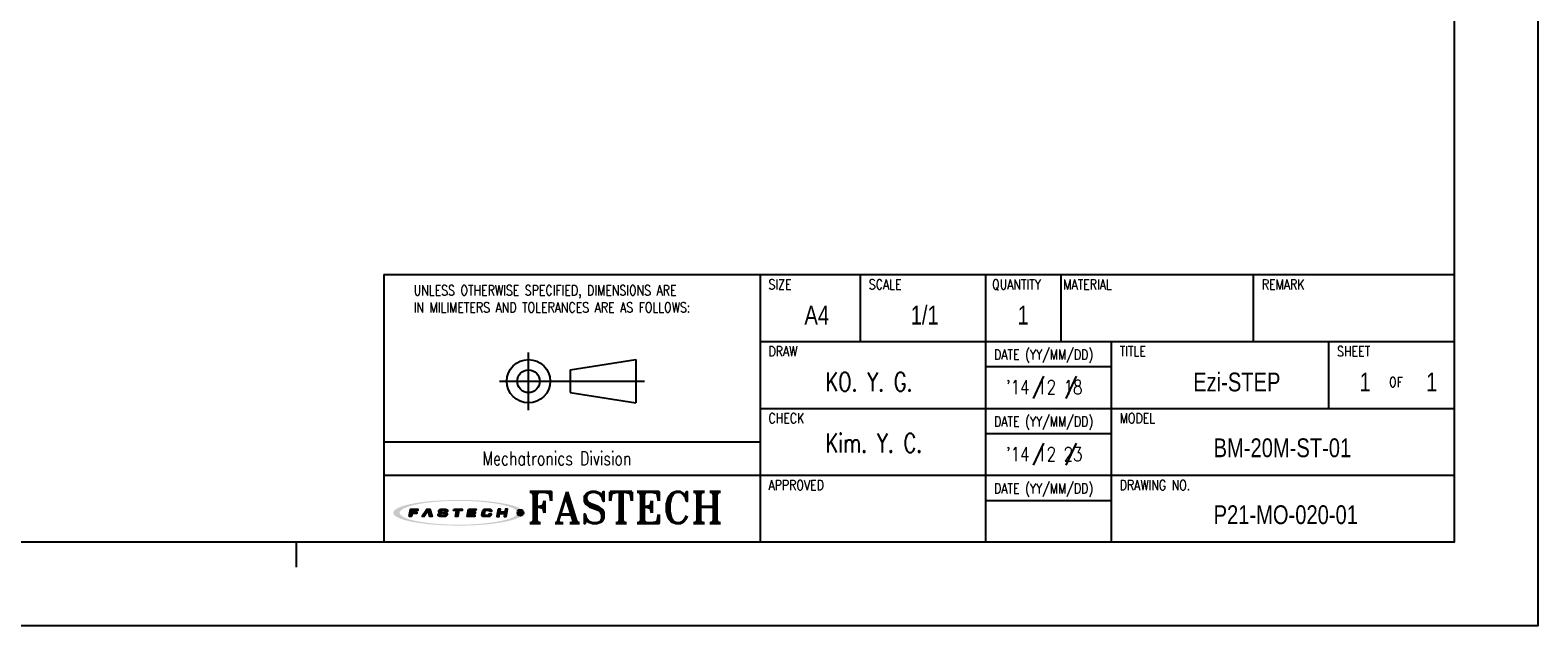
# Model space of a CAD drawing. Header units: millimetres. Extents: x 0 to 297, y 0 to 210.
# Tile 2 of 3: x 117 to 297, y 0 to 71. Entities that reach past the tile are written whole.
import ezdxf

# ---------------------------------------------------------------- set-up
doc = ezdxf.new("R2010")
doc.units = ezdxf.units.MM
for name, color, linetype in [('DIM', 3, 'Continuous'), ('LAYER_2', 1, 'Continuous'), ('LAYER_4', 3, 'Continuous'), ('SHEET', 1, 'Continuous')]:
    doc.layers.add(name, color=color, linetype=linetype)
doc.styles.add('SHB', font='romans.shx', dxfattribs={"width": 0.75, "bigfont": 'whgtxt.shx'})
doc.styles.add('SHEET1', font='ROMANS.SHX', dxfattribs={"width": 0.8, "height": 3})
doc.styles.add('SHEET2', font='txt', dxfattribs={"width": 0.8, "height": 3})
doc.styles.add('SHEET3', font='ROMANT.SHX', dxfattribs={"height": 3})

# ---------------------------------------------------------------- blocks, each defined once
blk = doc.blocks.new('AI9-BLK2')
at = {"layer": 'LAYER_4'}
h = blk.add_hatch(color=12, dxfattribs=at)
edge = h.paths.add_edge_path()
edge.add_spline(control_points=[(66.5, 0), (66.5, -3.5), (61.3, -5.3), (58.7, -6.3), (52, -8.8), (44.8, -10), (37.7, -11), (17.3, -13.9), (-3.7, -14.1), (-24.3, -12.5), (-32.9, -11.8), (-41.6, -10.8), (-50, -8.9), (-54.9, -7.7), (-60.6, -6.4), (-64.7, -3.2), (-73, 3.4), (-52.4, 8.3), (-49.2, 9), (-40.6, 10.9), (-31.8, 11.9), (-23.1, 12.6), (-12.4, 13.4), (-1.5, 13.6), (9.2, 13.3), (19.1, 13), (29, 12.3), (38.8, 10.9), (45.7, 9.9), (52.7, 8.7), (59.3, 6.1), (61.8, 5.2), (66.5, 3.3), (66.5, 0), (66.6, -0.8), (73.6, -0.7), (73.6, 0), (73.5, 3.5), (68.7, 5.4), (66.1, 6.4), (59.6, 9), (52.6, 10.3), (45.8, 11.3), (24.9, 14.6), (3.4, 15.1), (-17.7, 14), (-27.4, 13.6), (-37.2, 12.7), (-46.8, 11.2), (-53.5, 10.1), (-60.4, 8.7), (-66.7, 6.1), (-69.1, 5.1), (-73.9, 3.1), (-73.6, -0.3), (-73.4, -3.7), (-68.1, -5.6), (-65.5, -6.6), (-58.9, -9.2), (-51.8, -10.4), (-44.8, -11.5), (-35, -13), (-25, -13.7), (-15.1, -14.2), (5.8, -15), (27.1, -14.4), (47.8, -11), (54.2, -9.9), (60.6, -8.6), (66.6, -6.1), (69.1, -5.1), (73.5, -3.2), (73.6, 0), (73.6, 0.8), (66.6, 0.9), (66.5, 0)], knot_values=[0, 0, 0, 0, 1, 1, 1, 2, 2, 2, 3, 3, 3, 4, 4, 4, 5, 5, 5, 6, 6, 6, 7, 7, 7, 8, 8, 8, 9, 9, 9, 10, 10, 10, 11, 11, 11, 12, 12, 12, 13, 13, 13, 14, 14, 14, 15, 15, 15, 16, 16, 16, 17, 17, 17, 18, 18, 18, 19, 19, 19, 20, 20, 20, 21, 21, 21, 22, 22, 22, 23, 23, 23, 24, 24, 24, 25, 25, 25, 25], degree=3, periodic=0)
blk = doc.blocks.new('AI9-BLK1')
at = {"layer": 'LAYER_4', "color": 7}
blk.add_blockref('AI9-BLK2', (0, 0), dxfattribs=at)
blk = doc.blocks.new('AI9-BLK3')
at = {"layer": 'LAYER_2'}
for points in [[(-55.6, -4.3), (-54.1, 4.2), (-45.8, 4.1), (-46, 2.8), (-51.9, 2.8), (-52.2, 0.7), (-46.8, 0.6), (-47, -0.8), (-52.4, -0.8), (-53.1, -4.3)], [(-41.4, -4.2), (-35.7, 4.2), (-32.1, 4.2), (-29.5, -4.1), (-32.2, -4.1), (-34.2, 2.7), (-38.7, -4.2)], [(-5.3, 4.2), (4.3, 4.1), (4.1, 2.7), (0.4, 2.7), (-0.8, -4.2), (-3.2, -4.2), (-2.1, 2.7), (-5.6, 2.7)], [(11.4, 4.2), (20, 4.1), (19.8, 2.8), (13.7, 2.8), (13.4, 0.8), (19, 0.7), (18.8, -0.6), (13.1, -0.6), (12.7, -2.7), (18.7, -2.8), (18.5, -4.2), (9.9, -4.2)], [(45, 4.2), (43.5, -4.1), (46, -4.2), (46.6, -0.6), (52.3, -0.7), (51.7, -4.2), (54.1, -4.2), (55.6, 4.2), (53.1, 4.2), (52.5, 0.8), (46.9, 0.8), (47.5, 4.2)]]:
    blk.add_hatch(color=12, dxfattribs=at).paths.add_polyline_path(points)
h = blk.add_hatch(color=12, dxfattribs=at)
edge = h.paths.add_edge_path()
edge.add_spline(control_points=[(-15.2, -1.5), (-15.2, -2.9), (-16.3, -2.9), (-17.5, -2.9), (-17.7, -2.9), (-18.2, -2.9), (-18.5, -2.9), (-20, -2.9), (-20.4, -2.7), (-20.4, -2.1), (-20.4, -1.9), (-20.4, -1.4), (-20.4, -1.4), (-20.4, -1.4), (-22.9, -1.4), (-22.9, -1.4), (-22.9, -1.4), (-22.9, -2.3), (-22.9, -2.5), (-22.9, -3.9), (-21.3, -4.3), (-19.8, -4.3), (-19.5, -4.3), (-17.1, -4.3), (-16.9, -4.3), (-14.1, -4.3), (-12.8, -3.1), (-12.8, -1.8), (-12.8, -1.7), (-12.8, -1.1), (-12.8, -1), (-12.8, 0.2), (-14.1, 0.7), (-16.1, 0.7), (-16.3, 0.7), (-17.5, 0.7), (-17.7, 0.7), (-19.1, 0.7), (-19.7, 0.9), (-19.6, 1.9), (-19.5, 2.9), (-18.4, 2.9), (-17.8, 2.9), (-17.6, 2.9), (-16.5, 2.9), (-16.2, 2.9), (-15, 2.9), (-14.8, 2.6), (-14.8, 2.3), (-14.8, 2.1), (-14.9, 1.7), (-14.9, 1.7), (-14.9, 1.7), (-12.3, 1.6), (-12.3, 1.6), (-12.3, 1.6), (-12.3, 2.6), (-12.3, 2.8), (-12.3, 3.9), (-14.1, 4.3), (-15.7, 4.3), (-16.8, 4.3), (-17.9, 4.3), (-18.2, 4.3), (-20.4, 4.3), (-22, 3.6), (-22.1, 2), (-22.1, 1.8), (-22.1, 1.3), (-22.1, 1.1), (-22.2, -0.1), (-20.7, -0.6), (-19.2, -0.6), (-19, -0.6), (-17.3, -0.7), (-17.1, -0.7), (-15.5, -0.7), (-15.2, -1.1), (-15.2, -1.5)], knot_values=[0, 0, 0, 0, 1, 1, 1, 2, 2, 2, 3, 3, 3, 4, 4, 4, 5, 5, 5, 6, 6, 6, 7, 7, 7, 8, 8, 8, 9, 9, 9, 10, 10, 10, 11, 11, 11, 12, 12, 12, 13, 13, 13, 14, 14, 14, 15, 15, 15, 16, 16, 16, 17, 17, 17, 18, 18, 18, 19, 19, 19, 20, 20, 20, 21, 21, 21, 22, 22, 22, 23, 23, 23, 24, 24, 24, 25, 25, 25, 26, 26, 26, 26], degree=3, periodic=0)
h = blk.add_hatch(color=12, dxfattribs=at)
edge = h.paths.add_edge_path()
edge.add_spline(control_points=[(35, 1.4), (35, 1.4), (37.4, 1.4), (37.4, 1.4), (37.4, 1.4), (37.5, 2), (37.5, 2.4), (37.5, 3.1), (37.3, 4.2), (34.5, 4.2), (34.2, 4.2), (32.2, 4.2), (31.6, 4.2), (28.5, 4.3), (27.4, 2.7), (27.2, 1.5), (27.1, 1), (26.8, -0.6), (26.7, -1.2), (26.5, -2.6), (26.6, -4.3), (30.1, -4.3), (30.5, -4.3), (31.7, -4.3), (32.2, -4.3), (34.9, -4.3), (36.6, -4), (36.9, -2.3), (36.9, -1.9), (37, -1.1), (37, -1.1), (37, -1.1), (34.6, -1.1), (34.6, -1.1), (34.6, -1.1), (34.6, -1.6), (34.6, -1.7), (34.4, -2.5), (33.8, -2.8), (32.5, -2.8), (32.2, -2.8), (31.2, -2.8), (30.8, -2.8), (29.4, -2.8), (29.1, -2.3), (29.2, -1.4), (29.2, -1), (29.5, 0.7), (29.5, 1.1), (29.8, 2.5), (30.7, 2.8), (31.7, 2.8), (32.2, 2.8), (33.4, 2.8), (33.7, 2.8), (34.7, 2.8), (35.1, 2.5), (35.1, 1.9), (35, 1.7), (35, 1.4), (35, 1.4)], knot_values=[0, 0, 0, 0, 1, 1, 1, 2, 2, 2, 3, 3, 3, 4, 4, 4, 5, 5, 5, 6, 6, 6, 7, 7, 7, 8, 8, 8, 9, 9, 9, 10, 10, 10, 11, 11, 11, 12, 12, 12, 13, 13, 13, 14, 14, 14, 15, 15, 15, 16, 16, 16, 17, 17, 17, 18, 18, 18, 19, 19, 19, 20, 20, 20, 20], degree=3, periodic=0)
at = {"layer": 'LAYER_2', "color": 12}
for points in [[(-55.6, -4.3), (-54.1, 4.2), (-45.8, 4.1), (-46, 2.8), (-51.9, 2.8), (-52.2, 0.7), (-46.8, 0.6), (-47, -0.8), (-52.4, -0.8), (-53.1, -4.3)], [(-41.4, -4.2), (-35.7, 4.2), (-32.1, 4.2), (-29.5, -4.1), (-32.2, -4.1), (-34.2, 2.7), (-38.7, -4.2)], [(-5.3, 4.2), (4.3, 4.1), (4.1, 2.7), (0.4, 2.7), (-0.8, -4.2), (-3.2, -4.2), (-2.1, 2.7), (-5.6, 2.7)], [(11.4, 4.2), (20, 4.1), (19.8, 2.8), (13.7, 2.8), (13.4, 0.8), (19, 0.7), (18.8, -0.6), (13.1, -0.6), (12.7, -2.7), (18.7, -2.8), (18.5, -4.2), (9.9, -4.2)], [(45, 4.2), (43.5, -4.1), (46, -4.2), (46.6, -0.6), (52.3, -0.7), (51.7, -4.2), (54.1, -4.2), (55.6, 4.2), (53.1, 4.2), (52.5, 0.8), (46.9, 0.8), (47.5, 4.2)]]:
    blk.add_lwpolyline(points, close=True, dxfattribs=at)
for points, knots in [([(-15.2, -1.5), (-15.2, -2.9), (-16.3, -2.9), (-17.5, -2.9), (-17.7, -2.9), (-18.2, -2.9), (-18.5, -2.9), (-20, -2.9), (-20.4, -2.7), (-20.4, -2.1), (-20.4, -1.9), (-20.4, -1.4), (-20.4, -1.4), (-20.4, -1.4), (-22.9, -1.4), (-22.9, -1.4), (-22.9, -1.4), (-22.9, -2.3), (-22.9, -2.5), (-22.9, -3.9), (-21.3, -4.3), (-19.8, -4.3), (-19.5, -4.3), (-17.1, -4.3), (-16.9, -4.3), (-14.1, -4.3), (-12.8, -3.1), (-12.8, -1.8), (-12.8, -1.7), (-12.8, -1.1), (-12.8, -1), (-12.8, 0.2), (-14.1, 0.7), (-16.1, 0.7), (-16.3, 0.7), (-17.5, 0.7), (-17.7, 0.7), (-19.1, 0.7), (-19.7, 0.9), (-19.6, 1.9), (-19.5, 2.9), (-18.4, 2.9), (-17.8, 2.9), (-17.6, 2.9), (-16.5, 2.9), (-16.2, 2.9), (-15, 2.9), (-14.8, 2.6), (-14.8, 2.3), (-14.8, 2.1), (-14.9, 1.7), (-14.9, 1.7), (-14.9, 1.7), (-12.3, 1.6), (-12.3, 1.6), (-12.3, 1.6), (-12.3, 2.6), (-12.3, 2.8), (-12.3, 3.9), (-14.1, 4.3), (-15.7, 4.3), (-16.8, 4.3), (-17.9, 4.3), (-18.2, 4.3), (-20.4, 4.3), (-22, 3.6), (-22.1, 2), (-22.1, 1.8), (-22.1, 1.3), (-22.1, 1.1), (-22.2, -0.1), (-20.7, -0.6), (-19.2, -0.6), (-19, -0.6), (-17.3, -0.7), (-17.1, -0.7), (-15.5, -0.7), (-15.2, -1.1), (-15.2, -1.5)], [0, 0, 0, 0, 1, 1, 1, 2, 2, 2, 3, 3, 3, 4, 4, 4, 5, 5, 5, 6, 6, 6, 7, 7, 7, 8, 8, 8, 9, 9, 9, 10, 10, 10, 11, 11, 11, 12, 12, 12, 13, 13, 13, 14, 14, 14, 15, 15, 15, 16, 16, 16, 17, 17, 17, 18, 18, 18, 19, 19, 19, 20, 20, 20, 21, 21, 21, 22, 22, 22, 23, 23, 23, 24, 24, 24, 25, 25, 25, 26, 26, 26, 26]), ([(35, 1.4), (35, 1.4), (37.4, 1.4), (37.4, 1.4), (37.4, 1.4), (37.5, 2), (37.5, 2.4), (37.5, 3.1), (37.3, 4.2), (34.5, 4.2), (34.2, 4.2), (32.2, 4.2), (31.6, 4.2), (28.5, 4.3), (27.4, 2.7), (27.2, 1.5), (27.1, 1), (26.8, -0.6), (26.7, -1.2), (26.5, -2.6), (26.6, -4.3), (30.1, -4.3), (30.5, -4.3), (31.7, -4.3), (32.2, -4.3), (34.9, -4.3), (36.6, -4), (36.9, -2.3), (36.9, -1.9), (37, -1.1), (37, -1.1), (37, -1.1), (34.6, -1.1), (34.6, -1.1), (34.6, -1.1), (34.6, -1.6), (34.6, -1.7), (34.4, -2.5), (33.8, -2.8), (32.5, -2.8), (32.2, -2.8), (31.2, -2.8), (30.8, -2.8), (29.4, -2.8), (29.1, -2.3), (29.2, -1.4), (29.2, -1), (29.5, 0.7), (29.5, 1.1), (29.8, 2.5), (30.7, 2.8), (31.7, 2.8), (32.2, 2.8), (33.4, 2.8), (33.7, 2.8), (34.7, 2.8), (35.1, 2.5), (35.1, 1.9), (35, 1.7), (35, 1.4), (35, 1.4)], [0, 0, 0, 0, 1, 1, 1, 2, 2, 2, 3, 3, 3, 4, 4, 4, 5, 5, 5, 6, 6, 6, 7, 7, 7, 8, 8, 8, 9, 9, 9, 10, 10, 10, 11, 11, 11, 12, 12, 12, 13, 13, 13, 14, 14, 14, 15, 15, 15, 16, 16, 16, 17, 17, 17, 18, 18, 18, 19, 19, 19, 20, 20, 20, 20])]:
    blk.add_open_spline(points, degree=3, knots=knots, dxfattribs=at)

msp = doc.modelspace()

# ---------------------------------------------------------------- hatches: boundary and pattern name
h = msp.add_hatch(color=1)
edge = h.paths.add_edge_path()
edge.add_arc((175.3273, 13.5263), 0.3631, 0, 360)

# ---------------------------------------------------------------- linework, layer by layer
at = {"color": 4}
msp.add_line((148.5, 10), (148.5, 7), dxfattribs=at)
at = {"color": 6}
msp.add_lwpolyline([(0, 210), (297, 210), (297, 0), (0, 0)], close=True, dxfattribs=at)
at = {"color": 4}
msp.add_lwpolyline([(10, 200), (287, 200), (287, 10), (10, 10)], close=True, dxfattribs=at)
at = {"color": 1}
msp.add_circle((175.3273, 13.5263), 0.3631, dxfattribs=at)
at = {"layer": 'SHEET', "color": 7}
for p, q in [((159, 42), (287, 42)), ((159, 42), (159, 10)), ((204, 42), (204, 10)), ((159, 22), (204, 22))]:
    msp.add_line(p, q, dxfattribs=at)
at = {"layer": 'SHEET'}
for p, q in [((216, 34), (216, 42)), ((231, 10), (231, 42)), ((240, 34), (240, 42)), ((263, 34), (263, 42)), ((176.2842, 25.7883), (176.2842, 32.7016)), ((204, 34), (287, 34)), ((246, 10), (246, 34)), ((272, 26), (272, 34)), ((181.284, 30.6029), (189.1232, 31.8375)), ((189.1232, 31.8375), (189.1232, 26.6525)), ((231, 31), (246, 31)), ((172.8275, 29.245), (190.1725, 29.245)), ((181.284, 30.6029), (181.284, 27.887)), ((237.8801, 29.8615), (236.6289, 27.2039)), ((241.7992, 29.8574), (240.5481, 27.1998)), ((181.284, 27.887), (189.1232, 26.6525)), ((204, 26), (287, 26)), ((231, 23), (246, 23)), ((237.8801, 21.8615), (236.6289, 19.2039)), ((241.7992, 21.8574), (240.5481, 19.1998)), ((159, 18), (287, 18)), ((231, 15), (246, 15))]:
    msp.add_line(p, q, dxfattribs=at)
for radius in [2.5925, 1.358]:
    msp.add_circle((176.2842, 29.245), radius, dxfattribs=at)

# ---------------------------------------------------------------- block references
at = {"layer": 'LAYER_2', "color": 7, "lineweight": 5, "xscale": 0.1058400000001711, "yscale": 0.1058400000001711, "zscale": 0.1058400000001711}
msp.add_blockref('AI9-BLK3', (167.9037, 13.5118), dxfattribs=at)
at = {"layer": 'LAYER_4', "color": 7, "lineweight": 5, "xscale": 0.1058400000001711, "yscale": 0.1058400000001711, "zscale": 0.1058400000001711}
msp.add_blockref('AI9-BLK1', (167.9122, 13.5237), dxfattribs=at)

# ---------------------------------------------------------------- texts
at = {"layer": 'DIM', "color": 3, "style": 'SHB', "width": 0.75}
for s, p in [('KO. Y. G.', (211.8051, 28.064)), ('Kim. Y. C.', (211.8051, 20.7363))]:
    msp.add_text(s, height=2.25, dxfattribs=at).set_placement(p)
at = {"layer": 'SHEET'}
for s, height, style, width, p in [('UNLESS OTHERWISE SPECIFIED, DIMENSIONS ARE', 1.2, 'SHEET1', 0.8, (162.555, 39.5229)), ('SIZE', 1.2, 'SHEET1', 0.8, (204.9897, 40.2302)), ('SCALE', 1.2, 'SHEET1', 0.8, (216.9897, 40.2302)), ('QUANTITY', 1.2, 'SHEET1', 0.8, (231.7296, 40.2302)), ('MATERIAL', 1.2, 'SHEET1', 0.8, (240.2397, 40.2302)), ('REMARK', 1.2, 'SHEET1', 0.8, (263.9897, 40.2302)), ('IN MILIMETERS AND TOLERANCES ARE AS FOLLOWS:', 1.2, 'SHEET1', 0.8, (162.555, 37.4826)), ('DRAW', 1.2, 'SHEET1', 0.8, (204.9897, 32.2302)), ('DATE (YY/MM/DD)', 1.2, 'SHEET1', 0.8, (231.9639, 31.8409)), ('TITLE', 1.2, 'SHEET1', 0.8, (246.9897, 32.2302)), ('SHEET', 1.2, 'SHEET1', 0.8, (272.9897, 32.2302)), ('OF', 1.2, 'SHEET1', 0.8, (279.2077, 28.5546)), ('CHECK', 1.2, 'SHEET1', 0.8, (204.9897, 24.2302)), ('MODEL', 1.2, 'SHEET1', 0.8, (246.9897, 24.2302)), ('DATE (YY/MM/DD)', 1.2, 'SHEET1', 0.8, (231.9639, 23.8409)), ('Mechatronics Division', 1.65, 'SHEET3', 0.75, (170.7693, 19.1978)), ('APPROVED', 1.2, 'SHEET1', 0.8, (204.9897, 16.2302)), ('DATE (YY/MM/DD)', 1.2, 'SHEET1', 0.8, (231.9639, 15.8409)), ('DRAWING NO.', 1.2, 'SHEET1', 0.8, (246.9897, 16.2302))]:
    msp.add_text(s, height=height, dxfattribs=dict(at, style=style, width=width)).set_placement(p)
at = {"layer": 'SHEET', "color": 7, "style": 'SHEET2', "width": 0.8}
for s, p in [('A4', (209.2863, 36.034)), ('1/1', (221.9959, 36.034)), ('1', (234.7766, 36.034)), ('Ezi-STEP', (255.7838, 28.034)), ('1', (275.6812, 28.034)), ('1', (283.6392, 28.034)), ('BM-20M-ST-01', (258.2244, 20.1668)), ('P21-MO-020-01', (258.2244, 12.1668))]:
    msp.add_text(s, height=2.25, dxfattribs=at).set_placement(p)
at = {"layer": 'SHEET', "color": 3, "style": 'SHEET1', "width": 0.8}
for s, p in [("'14 12 18", (233.3819, 27.7103)), ("'14 12 23", (233.3819, 19.7103))]:
    msp.add_text(s, height=1.65, dxfattribs=at).set_placement(p)
at = {"layer": 'SHEET', "color": 7, "style": 'SHEET3'}
msp.add_text('FASTECH', height=3.75, dxfattribs=at).set_placement((176.105, 12.26))

doc.saveas('drawing.dxf')
